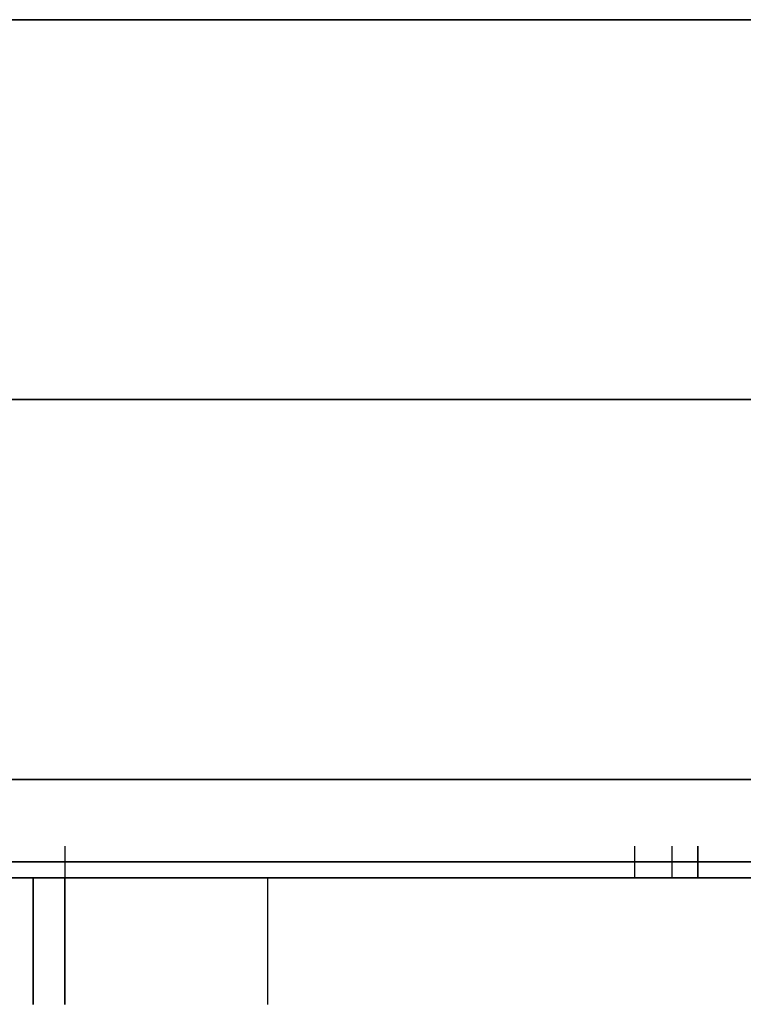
# Model space of a CAD drawing. Header units: millimetres. Extents: x -250 to 250, y -226 to 214.
# Tile 176 of 240: x 46 to 57, y -158 to -142. Entities that reach past the tile are written whole.
import ezdxf

# ---------------------------------------------------------------- set-up
doc = ezdxf.new("R2010")
doc.units = ezdxf.units.MM
doc.layers.add('Livello 01', color=7, linetype='Continuous')

# ---------------------------------------------------------------- blocks, each defined once
blk = doc.blocks.new('MCP139A01_04_configurazione K-ARRAY')
at = {"layer": 'Livello 01', "color": 254, "true_color": 0xcad1ee}
for p, q in [((48.495, 61.25), (48.495, 61.25, 2)), ((48.495, 56.25), (48.495, 56.25, 2)), ((79.2, 0), (0.843, 0)), ((52.2, -7.45, 2), (52.2, -7.45)), ((52.2, -90.95, 2), (52.2, -90.95))]:
    blk.add_line(p, q, dxfattribs=at)
for centre, radius, start, end in [((21.7, 58.75), 39, 4.4691, 175.5309), ((21.7, 58.75), 39, 184.4691, 355.5309), ((51.7, -5.7), 0.5, 0, 90), ((51.7, -92.7), 0.5, 270, 0)]:
    blk.add_arc(centre, radius, start, end, dxfattribs=at)
at = {"layer": 'Livello 01', "color": 254, "true_color": 0xcad1ee, "extrusion": (0, 0, -1)}
for centre, start, end in [((-52.7, -9.2), 270, 0), ((-52.7, -89.2), 0, 90)]:
    blk.add_arc(centre, 0.5, start, end, dxfattribs=at)
at = {"layer": 'Livello 01', "color": 254, "true_color": 0xcad1ee}
for points in [[(-69.2, 125), (69.2, 125)], [(36.907, 61.25), (60.083, 61.25)], [(60.083, 56.25), (36.907, 56.25)], [(51.7, -5.2), (17.7, -5.2)], [(51.7, -5.2, 2), (51.7, -5.2)], [(52.2, -9.2), (52.2, -5.7)], [(52.2, -5.7), (52.2, -5.7, 2)], [(52.2, -9.2, 2), (52.2, -9.2)], [(13.2, -46.7), (56.2, -46.7)], [(56.2, -51.7), (13.2, -51.7)], [(52.2, -92.7), (52.2, -89.2)], [(52.2, -89.2), (52.2, -89.2, 2)], [(52.2, -92.7, 2), (52.2, -92.7)], [(17.7, -93.2), (51.7, -93.2)], [(51.7, -93.2), (51.7, -93.2, 2)], [(69.2, -125), (-69.2, -125)]]:
    blk.add_open_spline(points, degree=1, dxfattribs=at)
blk = doc.blocks.new('MCP139A13_02')
at = {"layer": 'Livello 01', "color": 251, "true_color": 0x706969}
for p, q in [((20.409, -42.032), (39.591, -27.996)), ((30, -35.014, -0.25), (30, -35.014, 0.25)), ((20, -57.843), (20, -42.839)), ((20, -50.341, -0.25), (20, -50.341, 0.25)), ((39, -58.843), (21, -58.843)), ((30, -58.843, -0.25), (30, -58.843, 0.25)), ((-13.038, -158), (39, -158))]:
    blk.add_line(p, q, dxfattribs=at)
for centre, radius, start, end in [((0, 0), 45, 27.266, 162.6586), ((21, -57.843), 1, 180, 270)]:
    blk.add_arc(centre, radius, start, end, dxfattribs=at)
at = {"layer": 'Livello 01', "color": 251, "true_color": 0x706969, "extrusion": (0, 0, -1)}
blk.add_arc((-21, -42.839), 1, 0, 53.8044, dxfattribs=at)
at = {"layer": 'Livello 01', "color": 251, "true_color": 0x706969}
for points in [[(20.409, -42.032, 0.25), (20.409, -42.032, -0.25)], [(20, -42.839, -0.25), (20, -42.839, 0.25)], [(20, -57.843, 0.25), (20, -57.843, -0.25)], [(21, -58.843, -0.25), (21, -58.843, 0.25)]]:
    blk.add_open_spline(points, degree=1, dxfattribs=at)
blk = doc.blocks.new('MCA139A01_04_MCA139A01VBS_05')
at = {"layer": 'Livello 01', "rotation": 360}
for name, p in [('MCP139A01_04_configurazione K-ARRAY', (0, 0)), ('MCP139A13_02', (21.7, 58.75, -0.25))]:
    blk.add_blockref(name, p, dxfattribs=at)
blk = doc.blocks.new('MCP141A18_01')
at = {"layer": 'Livello 01', "color": 253, "true_color": 0x999999}
blk.add_line((36, 100, 6), (36, -100, 6), dxfattribs=at)
for points in [[(36, 100), (36, -100)], [(36, -100, 12), (36, 100, 12)]]:
    blk.add_open_spline(points, degree=1, dxfattribs=at)
blk = doc.blocks.new('MCP141A19_02')
at = {"layer": 'Livello 01', "color": 253, "true_color": 0x999999}
for p, q in [((-100, 132, 6), (100, 132, 6)), ((-67.5, 113.5, 6), (67.5, 113.5, 6)), ((67.5, -113.5, 6), (-67.5, -113.5, 6)), ((100, -173.5, 6), (-100, -173.5, 6))]:
    blk.add_line(p, q, dxfattribs=at)
for points in [[(-100, 132, 12), (100, 132, 12)], [(-100, 132), (100, 132)], [(67.5, 113.5, 12), (-67.5, 113.5, 12)], [(67.5, 113.5), (-67.5, 113.5)], [(-67.5, -113.5, 12), (67.5, -113.5, 12)], [(-67.5, -113.5), (67.5, -113.5)], [(100, -173.5, 12), (-100, -173.5, 12)], [(100, -173.5), (-100, -173.5)]]:
    blk.add_open_spline(points, degree=1, dxfattribs=at)

msp = doc.modelspace()

# ---------------------------------------------------------------- block references
at = {"layer": 'Livello 01', "extrusion": (-1.38778e-16, 2.22045e-16, -1), "rotation": 90}
msp.add_blockref('MCP141A18_01', (-98, -177.97, -26.47), dxfattribs=at)
at = {"layer": 'Livello 01', "extrusion": (-2.22045e-16, 1, 3.32574e-17), "rotation": 180}
msp.add_blockref('MCP141A19_02', (-98, 158.47, -153.97), dxfattribs=at)
at = {"layer": 'Livello 01', "extrusion": (4.996e-16, -1, -3.32574e-17), "rotation": 180}
msp.add_blockref('MCA139A01_04_MCA139A01VBS_05', (98, 158.47, 155.52), dxfattribs=at)

doc.saveas('drawing.dxf')
